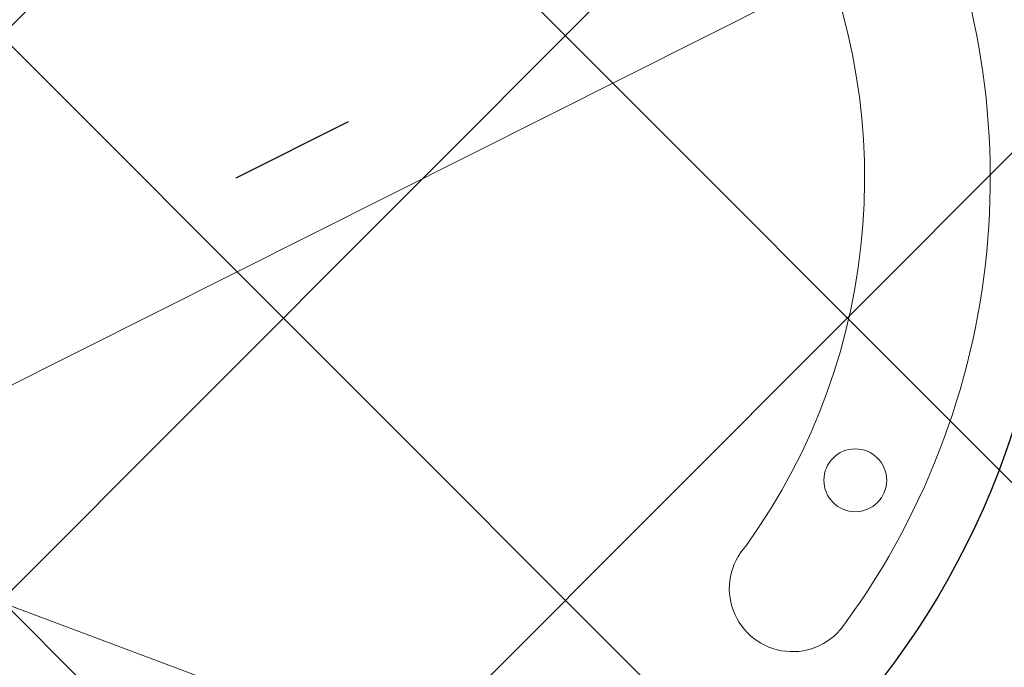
# Model space of a CAD drawing. Header units: metres. Extents: x 7472034 to 8439876, y 5890181 to 5961460.
# Tile 64 of 202: x 8439504.475 to 8439505.258, y 5890384.406 to 5890384.921. Entities that reach past the tile are written whole.
import ezdxf
from ezdxf import colors
from ezdxf.entities.mleader import LeaderData, LeaderLine
from ezdxf.math import Vec2, Vec3

# ---------------------------------------------------------------- set-up
doc = ezdxf.new("R2010")
doc.units = ezdxf.units.M
doc.header["$MEASUREMENT"] = 0
doc.linetypes.add('$0$L218_500', pattern=[1, 0.5, -0.5])
doc.linetypes.add('DASHDOTX2', pattern=[2, 1, -0.5, 0, -0.5])
doc.layers.get('0').update_dxf_attribs({"linetype": 'CONTINUOUS', "lineweight": 5})
doc.layers.get('Defpoints').update_dxf_attribs({"linetype": 'CONTINUOUS'})
for name, color, linetype, lineweight in [('### Krawężnik', 6, 'CONTINUOUS', 35), ('_a_widok', 7, 'CONTINUOUS', 5), ('_IS.KD.opis.2', 7, 'CONTINUOUS', 18), ('KOLOR-OBIEKT', 21, 'CONTINUOUS', 13), ('ZAG-obrys 018 wymiary', 7, 'CONTINUOUS', 18), ('ZAG-OBRYS013', 7, 'CONTINUOUS', 13)]:
    doc.layers.add(name, color=color, linetype=linetype, lineweight=lineweight)
for name, color, linetype in [('100_rzut_wym_wew', 7, 'CONTINUOUS'), ('2D - Ogólne', 7, 'CONTINUOUS'), ('_IS.BLOK.KD.doziemne', 7, 'CONTINUOUS')]:
    doc.layers.add(name, color=color, linetype=linetype)
doc.layers.add('_IS_NO', color=11, linetype='CONTINUOUS', lineweight=20, plot=False)
doc.styles.add('DIM', font='simplex.shx', dxfattribs={"width": 0.8})
doc.styles.add('RS', font='Romans.shx', dxfattribs={"width": 0.7})
doc.dimstyles.new('DIM-WEW_500', dxfattribs={"dimscale": 5, "dimtxt": 18, "dimasz": 10, "dimexe": 4, "dimexo": 8, "dimgap": 5, "dimtad": 1, "dimlfac": 0.01, "dimzin": 9, "dimdsep": 46, "dimtxsty": 'DIM', "dimblk": 'ARCHTICK', "dimcen": 5, "dimclrt": 112, "dimadec": 4, "dimazin": 2, "dimtfac": 4, "dimtmove": 0, "dimatfit": 3, "dimldrblk": 'ARCHTICK', "dimfxl": 0, "dimtolj": 1, "dimlwd": 13, "dimarcsym": 0})
pattern_1 = [(45, (967499.202946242, -71042.94610979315), (-0.2245064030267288, 0.2245064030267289), []), (135, (967499.202946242, -71042.94610979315), (-0.2245064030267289, -0.2245064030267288), [])]
pattern_2 = [(45, (967499.2092647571, -71042.97165620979), (-0.2245064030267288, 0.2245064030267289), []), (135, (967499.2092647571, -71042.97165620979), (-0.2245064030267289, -0.2245064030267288), [])]

# ---------------------------------------------------------------- blocks, each defined once
blk = doc.blocks.new('A$C7D7B3C0A')
at = {"layer": '2D - Ogólne', "linetype": 'DASHDOTX2', "ltscale": 0.6}
blk.add_line((11.70000000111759, -3.073364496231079e-08), (11.70000000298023, 9.999999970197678), dxfattribs=at)
at = {"layer": '2D - Ogólne', "flags": 128}
blk.add_lwpolyline([(12.35000000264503, 7.399999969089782), (12.35000000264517, 2.300115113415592, -1), (11.05000000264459, 2.300115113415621), (11.05000000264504, 7.399999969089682, -1)], format="xyb", close=True, dxfattribs=at)
at = {"layer": '2D - Ogólne', "linetype": 'Continuous', "lineweight": 0}
blk.add_circle((12.13552551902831, 7.732856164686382), 0.02499999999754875, dxfattribs=at)
blk.add_circle((12.13552551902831, 7.732856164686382), 0.02499999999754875, dxfattribs=at)
blk.add_circle((12.13552551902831, 7.732856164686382), 0.02499999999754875, dxfattribs=at)
blk.add_circle((12.13552551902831, 7.732856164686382), 0.02499999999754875, dxfattribs=at)
blk.add_circle((12.13552551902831, 7.732856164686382), 0.02499999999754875, dxfattribs=at)
blk.add_circle((12.13552551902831, 7.732856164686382), 0.02499999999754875, dxfattribs=at)
blk.add_circle((12.13552551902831, 7.732856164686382), 0.02499999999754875, dxfattribs=at)
blk.add_circle((12.13552551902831, 7.732856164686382), 0.02499999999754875, dxfattribs=at)
blk.add_circle((12.13552551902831, 7.732856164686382), 0.02499999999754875, dxfattribs=at)
blk.add_circle((12.13552551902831, 7.732856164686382), 0.02499999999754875, dxfattribs=at)
blk.add_circle((12.13552551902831, 7.732856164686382), 0.02499999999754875, dxfattribs=at)
at = {"layer": '2D - Ogólne', "lineweight": 25}
blk.add_arc((11.70005968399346, 7.399999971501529), 0.7999999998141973, 359.9985593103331, 180.0014353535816, dxfattribs=at)
blk.add_arc((11.70005968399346, 7.399999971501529), 0.7999999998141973, 359.9985593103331, 180.0014353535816, dxfattribs=at)
blk.add_arc((11.70005968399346, 7.399999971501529), 0.7999999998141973, 359.9985593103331, 180.0014353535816, dxfattribs=at)
blk.add_arc((11.70005968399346, 7.399999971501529), 0.7999999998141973, 359.9985593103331, 180.0014353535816, dxfattribs=at)
blk.add_arc((11.70005968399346, 7.399999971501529), 0.7999999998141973, 359.9985593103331, 180.0014353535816, dxfattribs=at)
blk.add_arc((11.70005968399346, 7.399999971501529), 0.7999999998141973, 359.9985593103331, 180.0014353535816, dxfattribs=at)
blk.add_arc((11.70005968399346, 7.399999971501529), 0.7999999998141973, 359.9985593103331, 180.0014353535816, dxfattribs=at)
blk.add_arc((11.70005968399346, 7.399999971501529), 0.7999999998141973, 359.9985593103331, 180.0014353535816, dxfattribs=at)
blk.add_arc((11.70005968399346, 7.399999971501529), 0.7999999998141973, 359.9985593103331, 180.0014353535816, dxfattribs=at)
blk.add_arc((11.70005968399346, 7.399999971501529), 0.7999999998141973, 359.9985593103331, 180.0014353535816, dxfattribs=at)
blk.add_arc((11.70005968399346, 7.399999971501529), 0.7999999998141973, 359.9985593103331, 180.0014353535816, dxfattribs=at)
at = {"layer": '2D - Ogólne', "linetype": 'Continuous', "lineweight": 0}
for centre, radius, start, end in [((11.70011939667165, 7.399979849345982), 0.59999999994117, 27.29700158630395, 153.301462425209), ((11.70011939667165, 7.399979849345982), 0.59999999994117, 27.29700158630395, 153.301462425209), ((11.70011939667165, 7.399979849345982), 0.59999999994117, 27.29700158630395, 153.301462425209), ((11.70011939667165, 7.399979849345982), 0.59999999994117, 27.29700158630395, 153.301462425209), ((11.70011939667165, 7.399979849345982), 0.59999999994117, 27.29700158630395, 153.301462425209), ((11.70011939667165, 7.399979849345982), 0.59999999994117, 27.29700158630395, 153.301462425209), ((11.70011939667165, 7.399979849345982), 0.59999999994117, 27.29700158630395, 153.301462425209), ((11.70011939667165, 7.399979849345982), 0.59999999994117, 27.29700158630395, 153.301462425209), ((11.70011939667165, 7.399979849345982), 0.59999999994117, 27.29700158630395, 153.301462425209), ((11.70011939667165, 7.399979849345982), 0.59999999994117, 27.29700158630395, 153.301462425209), ((11.70011939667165, 7.399979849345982), 0.59999999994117, 27.29700158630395, 153.301462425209), ((11.70011939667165, 7.399979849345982), 0.4999999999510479, 27.62384582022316, 153.6283119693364), ((11.70011939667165, 7.399979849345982), 0.4999999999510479, 27.62384582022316, 153.6283119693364), ((11.70011939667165, 7.399979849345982), 0.4999999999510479, 27.62384582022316, 153.6283119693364), ((11.70011939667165, 7.399979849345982), 0.4999999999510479, 27.62384582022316, 153.6283119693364), ((11.70011939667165, 7.399979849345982), 0.4999999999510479, 27.62384582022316, 153.6283119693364), ((11.70011939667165, 7.399979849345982), 0.4999999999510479, 27.62384582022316, 153.6283119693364), ((11.70011939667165, 7.399979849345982), 0.4999999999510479, 27.62384582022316, 153.6283119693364), ((11.70011939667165, 7.399979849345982), 0.4999999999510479, 27.62384582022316, 153.6283119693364), ((11.70011939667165, 7.399979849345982), 0.4999999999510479, 27.62384582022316, 153.6283119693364), ((11.70011939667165, 7.399979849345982), 0.4999999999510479, 27.62384582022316, 153.6283119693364), ((11.70011939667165, 7.399979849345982), 0.4999999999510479, 27.62384582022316, 153.6283119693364), ((12.19007654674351, 7.649601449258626), 0.05020884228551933, 200.7507694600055, 30.57595029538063), ((12.19007654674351, 7.649601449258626), 0.05020884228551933, 200.7507694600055, 30.57595029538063), ((12.19007654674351, 7.649601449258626), 0.05020884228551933, 200.7507694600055, 30.57595029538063), ((12.19007654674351, 7.649601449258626), 0.05020884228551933, 200.7507694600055, 30.57595029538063), ((12.19007654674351, 7.649601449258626), 0.05020884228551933, 200.7507694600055, 30.57595029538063), ((12.19007654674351, 7.649601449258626), 0.05020884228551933, 200.7507694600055, 30.57595029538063), ((12.19007654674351, 7.649601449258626), 0.05020884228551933, 200.7507694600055, 30.57595029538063), ((12.19007654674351, 7.649601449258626), 0.05020884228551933, 200.7507694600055, 30.57595029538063), ((12.19007654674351, 7.649601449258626), 0.05020884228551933, 200.7507694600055, 30.57595029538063), ((12.19007654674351, 7.649601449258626), 0.05020884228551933, 200.7507694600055, 30.57595029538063), ((12.19007654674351, 7.649601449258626), 0.05020884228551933, 200.7507694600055, 30.57595029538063)]:
    blk.add_arc(centre, radius, start, end, dxfattribs=at)
blk = doc.blocks.new('_Oblique')
at = {"color": 0, "linetype": 'ByBlock', "lineweight": -2}
blk.add_line((-0.5, -0.5), (0.5, 0.5), dxfattribs=at)
blk = doc.blocks.new('*D80')
at = {"layer": 'Defpoints', "color": 0, "linetype": 'Continuous', "lineweight": 60}
for p in [(8439499.288762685, 5890395.196211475), (8439510.439764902, 5890383.669162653), (8439506.139698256, 5890381.515762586)]:
    blk.add_point(p, dxfattribs=at)
at = {"layer": 'ZAG-obrys 018 wymiary', "color": 0, "linetype": 'Continuous', "lineweight": -2}
for p, q in [((8439500.004080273, 5890395.554430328), (8439503.946488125, 5890397.528720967)), ((8439506.855015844, 5890381.87398144), (8439510.797423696, 5890383.84827208))]:
    blk.add_line(p, q, dxfattribs=at)
at = {"layer": 'ZAG-obrys 018 wymiary', "color": 0, "linetype": 'Continuous', "lineweight": 13}
blk.add_line((8439503.588829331, 5890397.349611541), (8439510.439764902, 5890383.669162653), dxfattribs=at)
at = {"layer": 'ZAG-obrys 018 wymiary', "color": 0, "linetype": 'Continuous', "lineweight": 13, "xscale": 0.3, "yscale": 0.3, "zscale": 0.3}
for p, rotation in [((8439503.588829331, 5890397.349611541), 116.6009277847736), ((8439510.439764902, 5890383.669162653), 296.6009277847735)]:
    blk.add_blockref('_Oblique', p, dxfattribs=dict(at, rotation=rotation))
at = {"layer": 'ZAG-obrys 018 wymiary', "color": 112, "linetype": 'Continuous', "lineweight": 25, "insert": (8439508.246278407, 5890389.389239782), "char_height": 0.8, "attachment_point": 5, "rotation": 296.6009277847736, "style": 'RS'}
blk.add_mtext('\\A1;15.3', dxfattribs=at)
blk = doc.blocks.new('_ArchTick')
at = {"layer": '100_rzut_wym_wew', "color": 0, "linetype": 'Continuous', "const_width": 0.15}
blk.add_lwpolyline([(-0.5, -0.5), (0.5, 0.5)], dxfattribs=at)
blk = doc.blocks.new('*D59')
at = {"layer": 'Defpoints', "color": 0, "linetype": 'Continuous', "lineweight": 60}
for p in [(8439508.173960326, 5890385.686672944), (8439501.841134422, 5890384.283939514), (8439502.562436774, 5890382.854691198)]:
    blk.add_point(p, dxfattribs=at)
at = {"layer": 'ZAG-obrys 018 wymiary', "color": 0, "linetype": 'Continuous', "lineweight": -2}
for p, q in [((8439502.988895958, 5890384.863183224), (8439507.809758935, 5890387.296140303)), ((8439503.710198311, 5890383.433934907), (8439508.531061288, 5890385.866891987))]:
    blk.add_line(p, q, dxfattribs=at)
at = {"layer": 'ZAG-obrys 018 wymiary', "color": 0, "linetype": 'Continuous', "lineweight": 13}
blk.add_line((8439507.452657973, 5890387.11592126), (8439508.173960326, 5890385.686672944), dxfattribs=at)
at = {"layer": 'ZAG-obrys 018 wymiary', "color": 0, "linetype": 'Continuous', "lineweight": 13, "xscale": 0.3, "yscale": 0.3, "zscale": 0.3}
for p, rotation in [((8439507.452657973, 5890387.11592126), 116.7788232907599), ((8439508.173960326, 5890385.686672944), 296.7788232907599)]:
    blk.add_blockref('_Oblique', p, dxfattribs=dict(at, rotation=rotation))
at = {"layer": 'ZAG-obrys 018 wymiary', "color": 112, "linetype": 'Continuous', "lineweight": 25, "insert": (8439508.348960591, 5890386.671625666), "char_height": 0.8, "attachment_point": 5, "rotation": 296.7788232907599, "style": 'RS'}
blk.add_mtext('\\A1;1.6', dxfattribs=at)
blk = doc.blocks.new('*D99')
at = {"layer": 'Defpoints', "color": 0, "linetype": 'Continuous', "lineweight": 60}
for p in [(8439504.999161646, 5890384.086148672), (8439509.435183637, 5890383.200584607), (8439506.264456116, 5890381.592035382)]:
    blk.add_point(p, dxfattribs=at)
at = {"layer": 'ZAG-obrys 018 wymiary', "color": 0, "linetype": 'Continuous', "lineweight": -2}
for p, q in [((8439505.712604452, 5890384.448087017), (8439508.52661057, 5890385.875667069)), ((8439506.977898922, 5890381.953973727), (8439509.791905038, 5890383.381553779))]:
    blk.add_line(p, q, dxfattribs=at)
at = {"layer": 'ZAG-obrys 018 wymiary', "color": 0, "linetype": 'Continuous', "lineweight": 13}
blk.add_line((8439508.169889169, 5890385.694697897), (8439509.435183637, 5890383.200584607), dxfattribs=at)
at = {"layer": 'ZAG-obrys 018 wymiary', "color": 0, "linetype": 'Continuous', "lineweight": 13, "xscale": 0.3, "yscale": 0.3, "zscale": 0.3}
for p, rotation in [((8439508.169889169, 5890385.694697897), 116.8992432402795), ((8439509.435183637, 5890383.200584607), 296.8992432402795)]:
    blk.add_blockref('_Oblique', p, dxfattribs=dict(at, rotation=rotation))
at = {"layer": 'ZAG-obrys 018 wymiary', "color": 112, "linetype": 'Continuous', "lineweight": 25, "insert": (8439509.337618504, 5890384.71909501), "char_height": 0.8, "attachment_point": 5, "rotation": 296.8992432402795, "style": 'RS'}
blk.add_mtext('\\A1;2.8', dxfattribs=at)
blk = doc.blocks.new('*D129')
at = {"layer": 'Defpoints', "color": 0, "linetype": 'Continuous', "lineweight": 60}
for p in [(8439504.056658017, 5890384.681464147, -3.95506969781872e-07), (8439511.551133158, 5890381.882859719), (8439511.527139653, 5890381.818606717)]:
    blk.add_point(p, dxfattribs=at)
at = {"layer": 'ZAG-obrys 018 wymiary', "color": 0, "linetype": 'Continuous', "lineweight": -2}
for p, q in [((8439504.03266451, 5890384.617211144), (8439503.892733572, 5890384.242485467)), ((8439511.527139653, 5890381.818606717), (8439511.387208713, 5890381.44388104))]:
    blk.add_line(p, q, dxfattribs=at)
at = {"layer": 'ZAG-obrys 018 wymiary', "color": 0, "linetype": 'Continuous', "lineweight": 13}
blk.add_line((8439504.03266451, 5890384.617211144), (8439511.527139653, 5890381.818606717), dxfattribs=at)
at = {"layer": 'ZAG-obrys 018 wymiary', "color": 0, "linetype": 'Continuous', "lineweight": 13, "xscale": 0.3, "yscale": 0.3, "zscale": 0.3}
for p, rotation in [((8439504.03266451, 5890384.617211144), 159.523244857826), ((8439511.527139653, 5890381.818606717), 339.523244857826)]:
    blk.add_blockref('_Oblique', p, dxfattribs=dict(at, rotation=rotation))
at = {"layer": 'ZAG-obrys 018 wymiary', "color": 112, "linetype": 'Continuous', "lineweight": 25, "insert": (8439506.582002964, 5890384.30569974), "char_height": 0.8, "attachment_point": 5, "rotation": 339.523244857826, "style": 'RS'}
blk.add_mtext('\\A1;8', dxfattribs=at)
blk = doc.blocks.new('*D147')
at = {"layer": 'Defpoints', "color": 0, "linetype": 'Continuous', "lineweight": 60}
for p in [(8439518.474641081, 5890392.018161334, 2.493151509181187e-06), (8439518.617921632, 5890391.73269587), (8439504.104791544, 5890384.805660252)]:
    blk.add_point(p, dxfattribs=at)
at = {"layer": 'ZAG-obrys 018 wymiary', "color": 0, "linetype": 'Continuous', "lineweight": 13}
blk.add_line((8439504.248072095, 5890384.520194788), (8439518.617921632, 5890391.73269587), dxfattribs=at)
at = {"layer": 'ZAG-obrys 018 wymiary', "color": 0, "linetype": 'Continuous', "lineweight": -2}
for p, q in [((8439518.617921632, 5890391.73269587), (8439518.797355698, 5890391.375199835)), ((8439504.248072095, 5890384.520194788), (8439504.427506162, 5890384.162698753))]:
    blk.add_line(p, q, dxfattribs=at)
at = {"layer": 'ZAG-obrys 018 wymiary', "color": 0, "linetype": 'Continuous', "lineweight": 13, "xscale": 0.3, "yscale": 0.3, "zscale": 0.3}
for p, rotation in [((8439518.617921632, 5890391.73269587), 26.65294594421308), ((8439504.248072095, 5890384.520194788), 206.6529459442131)]:
    blk.add_blockref('_Oblique', p, dxfattribs=dict(at, rotation=rotation))
at = {"layer": 'ZAG-obrys 018 wymiary', "color": 112, "linetype": 'Continuous', "lineweight": 25, "insert": (8439511.163845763, 5890388.662689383), "char_height": 0.8, "attachment_point": 5, "rotation": 26.652945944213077, "style": 'RS'}
blk.add_mtext('\\A1;16.1', dxfattribs=at)
blk = doc.blocks.new('A$C1D2679FE')
at = {"layer": 'KOLOR-OBIEKT', "lineweight": 9, "ltscale": 200}
h = blk.add_hatch(dxfattribs=at)
h.set_pattern_fill('ANSI37', color=253, scale=0.1, angle=16)
h.set_pattern_definition([(61, (-7471780.020262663, -5961378.212846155), (-0.2776917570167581, 0.153927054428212), []), (151, (-7471780.020262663, -5961378.212846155), (-0.153927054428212, -0.2776917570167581), [])])
edge = h.paths.add_edge_path()
edge.add_line((196.975401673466, 33.54016214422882), (192.3495923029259, 34.13512154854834))
edge.add_line((192.3495923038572, 34.13512154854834), (187.7176397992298, 34.7308710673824))
edge.add_line((187.7176398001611, 34.7308710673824), (178.5077782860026, 36.15998750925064))
edge.add_line((178.5077782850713, 36.15998750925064), (176.6601969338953, 36.5026140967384))
edge.add_arc((181.3685569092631, 38.18527459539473), 5.000000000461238, 199.6657310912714, 261.1796204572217)
edge.add_line((180.6018702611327, 33.24440507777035), (187.358021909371, 32.19603671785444))
edge.add_line((187.3580219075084, 32.19603671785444), (192.0230219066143, 31.59603671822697))
edge.add_line((192.0230219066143, 31.59603671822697), (196.6880219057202, 30.9960367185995))
edge.add_line((196.6880219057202, 30.9960367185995), (201.9780219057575, 30.48103671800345))
edge.add_line((201.9780219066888, 30.48103671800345), (207.2680219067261, 29.96603671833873))
edge.add_line((207.2680219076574, 29.96603671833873), (216.468021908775, 29.35603671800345))
edge.add_line((216.4680219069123, 29.35603671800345), (221.8830219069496, 29.11103671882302))
edge.add_line((221.8830219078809, 29.11103671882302), (227.2980219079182, 28.86603671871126))
edge.add_line((227.2980219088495, 28.86603671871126), (233.718021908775, 28.60103671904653))
edge.add_line((233.7180219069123, 28.60103671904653), (240.1380219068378, 28.33603671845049))
edge.add_line((240.1380219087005, 28.33603671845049), (245.3280219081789, 28.076036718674))
edge.add_line((245.3280219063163, 28.076036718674), (246.1380219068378, 28.00603671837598))
edge.add_line((246.1380219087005, 28.00603671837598), (248.4280219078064, 27.98603671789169))
edge.add_line((248.4280219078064, 27.98603671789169), (251.4080219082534, 28.33603671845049))
edge.add_line((251.4080219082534, 28.33603671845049), (255.3380219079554, 29.13603671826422))
edge.add_line((255.3380219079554, 29.13603671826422), (258.1480219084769, 30.35603671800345))
edge.add_line((258.1480219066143, 30.35603671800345), (260.6280219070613, 32.076036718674))
edge.add_line((260.6280219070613, 32.076036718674), (262.7080219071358, 34.29603671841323))
edge.add_line((262.7080219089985, 34.29603671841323), (264.3880219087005, 36.826036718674))
edge.add_line((264.3880219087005, 36.826036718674), (265.608021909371, 39.59603671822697))
edge.add_line((265.6080219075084, 39.59603671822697), (266.4080219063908, 42.53603671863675))
edge.add_line((266.4080219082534, 42.53603671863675), (266.6380219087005, 45.60603671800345))
edge.add_line((266.6380219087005, 45.60603671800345), (266.3380219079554, 48.59603671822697))
edge.add_line((266.3380219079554, 48.59603671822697), (265.628021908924, 51.53603671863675))
edge.add_line((265.6280219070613, 51.53603671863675), (264.5280219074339, 54.28603671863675))
edge.add_line((264.5280219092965, 54.28603671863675), (263.3880219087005, 57.11603671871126))
edge.add_line((263.3880219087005, 57.11603671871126), (262.5430219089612, 59.47103671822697))
edge.add_line((262.5430219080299, 59.47103671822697), (261.6980219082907, 61.826036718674))
edge.add_line((261.6980219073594, 61.826036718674), (260.5980219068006, 65.15103671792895))
edge.add_line((260.5980219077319, 65.15103671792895), (259.4980219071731, 68.47603671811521))
edge.add_line((259.4980219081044, 68.47603671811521), (257.3916487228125, 67.77919145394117))
edge.add_line((257.3916487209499, 67.77919145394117), (258.1675714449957, 64.34697791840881))
edge.add_line((258.167571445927, 64.34697791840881), (259.2776264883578, 60.99158426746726))
edge.add_line((259.2776264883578, 60.99158426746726), (260.1334384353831, 58.60645156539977))
edge.add_line((260.1334384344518, 58.60645156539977), (260.9950570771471, 56.20513570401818))
edge.add_line((260.9950570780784, 56.20513570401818), (262.1522789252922, 53.33238322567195))
edge.add_line((262.1522789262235, 53.33238322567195), (263.1827648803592, 50.75616833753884))
edge.add_line((263.1827648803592, 50.75616833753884), (263.8083402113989, 48.16575780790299))
edge.add_line((263.8083402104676, 48.16575780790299), (264.0684198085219, 45.57363114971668))
edge.add_line((264.0684198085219, 45.57363114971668), (263.8734869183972, 42.97170083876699))
edge.add_line((263.8734869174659, 42.97170083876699), (263.1880731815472, 40.45280535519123))
edge.add_line((263.1880731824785, 40.45280535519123), (262.1337886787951, 38.05906103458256))
edge.add_line((262.1337886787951, 38.05906103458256), (260.6936748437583, 35.89031817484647))
edge.add_line((260.6936748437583, 35.89031817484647), (258.9457271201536, 34.02472012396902))
edge.add_line((258.9457271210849, 34.02472012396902), (256.8967191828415, 32.60363397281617))
edge.add_line((256.8967191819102, 32.60363397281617), (254.5645412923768, 31.59108698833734))
edge.add_line((254.5645412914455, 31.59108698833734), (251.0026761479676, 30.86602538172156))
edge.add_line((251.0026761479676, 30.86602538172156), (248.2893446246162, 30.54734550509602))
edge.add_line((248.2893446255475, 30.54734550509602), (246.2595893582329, 30.56507262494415))
edge.add_line((246.2595893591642, 30.56507262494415), (245.5023283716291, 30.63051493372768))
edge.add_line((245.5023283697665, 30.63051493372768), (240.2548571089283, 30.89339403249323))
edge.add_line((240.2548571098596, 30.89339403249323), (233.8236017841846, 31.1588586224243))
edge.add_line((233.8236017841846, 31.1588586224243), (227.4086662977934, 31.42364957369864))
edge.add_line((227.4086662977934, 31.42364957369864), (221.9987299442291, 31.66842047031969))
edge.add_line((221.9987299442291, 31.66842047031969), (217.4544723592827, 31.90290945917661))
edge.add_line((217.4544723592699, 31.90290945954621), (217.0910134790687, 31.92589690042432))
edge.add_line((217.0910134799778, 31.92589689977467), (214.8768218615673, 32.06593639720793))
edge.add_line((214.876821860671, 32.06593639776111), (207.0033997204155, 32.56390146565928))
edge.add_line((207.0033997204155, 32.56390146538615), (202.2260741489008, 33.02899081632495))
edge.add_line((202.2260741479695, 33.02899081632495), (196.975401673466, 33.54016214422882))
blk = doc.blocks.new('A$C2C426404')
at = {"layer": '_IS_NO', "ltscale": 0.1}
for points, knots in [([(81.48853297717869, 15.975331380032), (78.87586907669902, 16.84686399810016), (76.26450027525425, 17.78992713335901), (72.03847445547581, 21.67736706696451), (65.0990158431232, 30.09408769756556), (58.79946133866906, 33.34467344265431), (58.26247850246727, 34.11525447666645)], [0, 0, 0, 0, 1.278992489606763, 7.78914044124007, 15.74750070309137, 27.64022902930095, 27.64022902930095, 27.64022902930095, 27.64022902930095]), ([(55.69703794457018, 26.44192530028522, 8.07171421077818e-08), (60.47702913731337, 24.37489471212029, 4.118097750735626e-07), (65.41527824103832, 21.38608461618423, 8.932878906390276e-07), (68.42167646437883, 18.98607052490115, -1.681326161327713e-07), (71.60992970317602, 12.73766223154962), (75.29265419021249, 11.98629271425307, 1.662301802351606e-08), (79.75433884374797, 11.20084950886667)], [13.0881689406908, 13.0881689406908, 13.0881689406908, 13.0881689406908, 21.71831455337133, 28.5577747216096, 34.1003045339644, 40.71973107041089, 40.71973107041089, 40.71973107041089, 40.71973107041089]), ([(27.67626924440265, 23.09287754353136, 1.829566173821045e-06), (31.68315875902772, 23.09132452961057, 2.263426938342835e-06), (38.09081487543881, 23.52010669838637, 2.956097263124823e-06), (46.0190905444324, 20.44823641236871), (52.02710655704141, 18.01596992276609, 1.18983141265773e-07), (57.48081744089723, 14.61059598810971, 3.880691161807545e-08), (63.15046560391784, 12.16836789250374), (64.01579423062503, 9.527138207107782), (68.70553139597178, 8.717305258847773), (72.93792583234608, 7.781059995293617)], [0, 0, 0, 0, 11.95042031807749, 19.07916594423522, 25.47980302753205, 30.85202744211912, 32.94528240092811, 39.66304915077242, 46.67346183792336, 46.67346183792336, 46.67346183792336, 46.67346183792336])]:
    blk.add_open_spline(points, degree=3, knots=knots, dxfattribs=at)
at = {"layer": '_IS_NO'}
for points, knots in [([(50.6228041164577, 30.56321178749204, 1.829566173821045e-06), (53.11749188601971, 30.21319374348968), (56.38514522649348, 30.67444155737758), (60.99540497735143, 30.04553546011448), (68.19327101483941, 22.54355850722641, -2.469325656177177e-08), (70.8769634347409, 19.46133922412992, 5.150448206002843e-09), (74.71212187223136, 14.31917844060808, -1.219795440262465e-09), (78.88802252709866, 13.86142715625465), (82.75564656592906, 12.70757211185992)], [0, 0, 0, 0, 7.578698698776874, 9.67195365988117, 16.27655537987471, 24.33370670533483, 30.35915105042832, 36.79354326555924, 36.79354326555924, 36.79354326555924, 36.79354326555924]), ([(22.24795573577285, 20.37028996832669, 1.829566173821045e-06), (26.42848519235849, 20.36833205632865, 2.595275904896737e-06), (34.77398029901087, 19.71811303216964, 3.653563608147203e-06), (38.92662956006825, 20.04217899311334, -5.197057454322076e-07), (43.77274004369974, 17.83557516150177, 1.833094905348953e-07), (51.08127841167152, 15.06439746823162, -1.538063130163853e-07), (58.09044384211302, 9.696452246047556, 2.324577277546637e-08), (65.34780037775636, 7.091900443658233, 5.796258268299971e-09), (69.6463277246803, 6.131249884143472)], [0, 0, 0, 0, 12.09868180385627, 16.72159260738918, 20.95800891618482, 26.67839108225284, 41.1845399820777, 48.39980958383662, 48.39980958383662, 48.39980958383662, 48.39980958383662])]:
    blk.add_open_spline(points, degree=3, knots=knots, dxfattribs=at)
blk = doc.blocks.new('JPII.KD_aktualizacja rzędnych_20.12.2024')
at = {"layer": '_IS.KD.opis.2', "color": 0}
ml = blk.add_multileader_mtext('Standard', dxfattribs=at)
ml.set_content('\\A1;{\\C134;W9\\H0.7x;\\C256;\\S134,20/133,40;}', style='RS')
ml.set_leader_properties()
ml.build(insert=Vec2(0, 0))
ml.multileader.update_dxf_attribs({"text_left_attachment_type": 2, "text_right_attachment_type": 2, "dogleg_length": 0.2, "arrow_head_size": 0.25})
ctx = ml.context
ctx.base_point, ctx.char_height, ctx.arrow_head_size, ctx.landing_gap_size, ctx.plane_origin = Vec3(8438644.432741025, 5890682.333537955), 0.75, 0.25, 0.3, Vec3(8438599.552965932, 5890660.857579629)
ctx.left_attachment, ctx.right_attachment, ctx.text_align_type = 2, 2, 1
notes = []
notes.append((ctx, [(1, (1, 1, 0), (8438648.050241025, 5890682.333537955), (-1, 0), 0.2, [(3, [(8438648.60029708, 5890678.701948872)], 0, [])])]))
ctx.mtext.insert, ctx.mtext.width, ctx.mtext.defined_height, ctx.mtext.alignment, ctx.mtext.flow_direction = Vec3(8438646.141491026, 5890683.046037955), 5.636513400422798, 1.586986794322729, 2, 5
for ctx, leaders in notes:
    for number, flags, end, landing, length, lines in leaders:
        leader = LeaderData()
        leader.index, (leader.has_last_leader_line, leader.has_dogleg_vector, leader.attachment_direction) = number, flags
        leader.last_leader_point, leader.dogleg_vector, leader.dogleg_length = Vec3(end), Vec3(landing), length
        for number, points, colour, breaks in lines:
            line = LeaderLine()
            line.index, line.vertices, line.color, line.breaks = number, Vec3.list(points), colors.encode_raw_color(colour), breaks
            leader.lines.append(line)
        ctx.leaders.append(leader)

msp = doc.modelspace()

# ---------------------------------------------------------------- hatches: boundary and pattern name
at = {"layer": 'KOLOR-OBIEKT', "lineweight": 9}
h = msp.add_hatch(dxfattribs=at)
h.set_pattern_fill('ANSI37', color=73, scale=0.1)
h.set_pattern_definition(pattern_2)
edge = h.paths.add_edge_path()
edge.add_arc((8439443.60123986, 5890379.17988472), 6.652831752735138, 296.7043321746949, 335.0331150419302)
edge.add_arc((8439476.194075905, 5890367.917634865), 27.87464989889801, 155.1393615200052, 162.3446315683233, ccw=False)
edge.add_arc((8439457.399943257, 5890376.211109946), 7.345078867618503, 127.98309878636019, 152.2023641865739, ccw=False)
edge.add_arc((8439457.741930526, 5890376.488713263), 7.349948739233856, 107.1989600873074, 131.4182254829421, ccw=False)
edge.add_line((8439455.568618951, 5890383.509999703), (8439473.898437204, 5890392.710084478))
edge.add_arc((8439481.742870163, 5890376.384611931), 18.11232128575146, 99.26977735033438, 115.6644084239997, ccw=False)
edge.add_line((8439478.825278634, 5890394.260401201), (8439481.377171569, 5890394.321440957))
edge.add_arc((8439482.909595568, 5890377.390082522), 17.00056533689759, 88.22393661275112, 95.17163768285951, ccw=False)
edge.add_arc((8439482.561499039, 5890405.235869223), 10.88860248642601, 274.6092070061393, 298.9976789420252)
edge.add_arc((8443006.923870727, 5883371.657126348), 7856.29059094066, 116.59181359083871, 116.61107962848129, ccw=False)
edge.add_arc((8439465.895823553, 5890431.340313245), 42.15757971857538, 305.2087751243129, 306.7865132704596)
edge.add_arc((8439488.80074795, 5890400.283338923), 3.577668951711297, 310.8590814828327, 340.7280968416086)
edge.add_line((8439492.177934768, 5890399.102523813), (8439493.275267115, 5890403.980640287))
edge.add_line((8439493.275267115, 5890403.980640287), (8439502.266345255, 5890408.28072203))
edge.add_line((8439502.266345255, 5890408.28072203), (8439504.844191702, 5890407.694009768))
edge.add_line((8439504.844191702, 5890407.694009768), (8439506.125281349, 5890405.329609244))
edge.add_arc((8439507.019670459, 5890405.776898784), 0.9999999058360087, 206.5699188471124, 283.6833393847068)
edge.add_line((8439507.256226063, 5890404.805280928), (8439511.624560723, 5890406.970734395))
edge.add_line((8439511.624560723, 5890406.970734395), (8439511.39896348, 5890407.420225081))
edge.add_line((8439511.39896348, 5890407.420225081), (8439510.561982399, 5890407.017405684))
edge.add_line((8439510.561982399, 5890407.017405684), (8439509.330427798, 5890409.481424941))
edge.add_line((8439509.330427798, 5890409.481424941), (8439512.635426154, 5890411.138401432))
edge.add_line((8439512.635426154, 5890411.138401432), (8439512.638568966, 5890411.136467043))
edge.add_line((8439512.638568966, 5890411.136467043), (8439515.998443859, 5890412.829496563))
edge.add_line((8439515.998443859, 5890412.829496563), (8439517.239018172, 5890410.325621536))
edge.add_line((8439517.239018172, 5890410.325621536), (8439513.919446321, 5890408.633274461))
edge.add_line((8439513.919446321, 5890408.633274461), (8439514.091312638, 5890408.235941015))
edge.add_line((8439514.091312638, 5890408.235941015), (8439518.839102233, 5890410.604261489))
edge.add_line((8439518.839102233, 5890410.604261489), (8439518.585943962, 5890412.843737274))
edge.add_line((8439518.585943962, 5890412.843737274), (8439518.274555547, 5890413.628049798))
edge.add_line((8439518.274555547, 5890413.628049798), (8439517.839658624, 5890414.494365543))
edge.add_line((8439517.839658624, 5890414.494365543), (8439524.310164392, 5890417.742607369))
edge.add_line((8439524.310164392, 5890417.742607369), (8439525.122207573, 5890416.124990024))
edge.add_line((8439525.122207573, 5890416.124990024), (8439526.840645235, 5890414.670893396))
edge.add_line((8439526.840645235, 5890414.670893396), (8439527.244697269, 5890414.489695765))
edge.add_arc((8439552.769967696, 5890317.570311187), 100.2242811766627, 102.79246926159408, 104.75471345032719, ccw=False)
edge.add_arc((8439529.321881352, 5890420.105147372), 4.960037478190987, 284.6730648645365, 320.3902958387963)
edge.add_arc((8435016.013859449, 5889290.11735932), 4655.555010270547, 14.00691021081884, 14.04831962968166)
edge.add_line((8439532.327549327, 5890420.207226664), (8439525.877549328, 5890423.127226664))
edge.add_line((8439525.877549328, 5890423.127226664), (8439431.028022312, 5890376.803268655))
edge.add_line((8439431.028022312, 5890376.803268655), (8439435.479127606, 5890375.417226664))
edge.add_line((8439435.479127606, 5890375.417226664), (8439446.590932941, 5890373.236661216))
edge = h.paths.add_edge_path()
edge.add_arc((8439530.228804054, 5890405.916425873), 3.001836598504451, 99.44813666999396, 208.2631515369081)
edge.add_line((8439527.5848402, 5890404.494990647), (8439533.209264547, 5890393.206690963))
edge.add_line((8439533.209264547, 5890393.206690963), (8439519.17443581, 5890386.185049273))
edge.add_line((8439519.17443581, 5890386.185049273), (8439523.57812012, 5890377.411604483))
edge.add_line((8439523.57812012, 5890377.411604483), (8439517.455507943, 5890374.324033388))
edge.add_line((8439517.455507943, 5890374.324033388), (8439517.445860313, 5890374.319191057))
edge.add_line((8439517.445860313, 5890374.319191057), (8439517.33905848, 5890374.265585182))
edge.add_line((8439517.33905848, 5890374.265585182), (8439516.815779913, 5890375.308140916))
edge.add_line((8439516.815779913, 5890375.308140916), (8439511.370501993, 5890372.574998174))
edge.add_line((8439511.370501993, 5890372.574998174), (8439511.888417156, 5890371.529804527))
edge.add_line((8439511.888417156, 5890371.529804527), (8439506.425671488, 5890368.787948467))
edge.add_line((8439506.425671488, 5890368.787948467), (8439505.890341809, 5890369.841556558))
edge.add_line((8439505.890341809, 5890369.841556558), (8439505.8884594, 5890369.869391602))
edge.add_line((8439505.8884594, 5890369.869391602), (8439500.283276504, 5890366.97762632))
edge.add_line((8439500.283276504, 5890366.97762632), (8439519.478066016, 5890366.160130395))
edge.add_line((8439519.478066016, 5890366.160130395), (8439542.767549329, 5890378.417226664))
edge.add_line((8439542.767549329, 5890378.417226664), (8439538.675788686, 5890394.802262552))
edge.add_line((8439538.675788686, 5890394.802262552), (8439537.066416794, 5890401.238139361))
edge.add_line((8439537.066416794, 5890401.238139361), (8439535.557306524, 5890407.69906358))
edge.add_arc((8439531.145391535, 5890400.872499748), 8.128158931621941, 57.12596579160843, 99.98506404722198)
edge = h.paths.add_edge_path()
edge.add_line((8439470.194509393, 5890384.137651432), (8439461.355169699, 5890379.697090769))
edge.add_line((8439461.355169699, 5890379.697090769), (8439460.080861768, 5890379.068371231))
edge.add_line((8439460.080861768, 5890379.068371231), (8439457.869254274, 5890377.642639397))
edge.add_arc((8439460.609507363, 5890373.444653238), 5.013190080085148, 123.1346622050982, 204.022759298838)
edge.add_line((8439456.030540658, 5890371.403786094), (8439459.447549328, 5890370.707226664))
edge.add_line((8439459.447549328, 5890370.707226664), (8439480.497107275, 5890367.736747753))
edge.add_line((8439480.497107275, 5890367.736747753), (8439497.963342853, 5890367.082590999))
edge.add_line((8439497.963342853, 5890367.082590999), (8439496.62020549, 5890369.722641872))
edge.add_line((8439496.62020549, 5890369.722641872), (8439494.91788047, 5890373.087302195))
edge.add_arc((8439489.468037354, 5890366.363615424), 8.654984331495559, 50.97371617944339, 58.22889977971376)
edge.add_line((8439494.025120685, 5890373.721722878), (8439490.036071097, 5890376.575637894))
edge.add_line((8439490.036071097, 5890376.575637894), (8439489.954459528, 5890375.592465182))
edge.add_line((8439489.954459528, 5890375.592465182), (8439490.917133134, 5890375.538648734))
edge.add_line((8439490.917133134, 5890375.538648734), (8439490.678913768, 5890371.956837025))
edge.add_line((8439490.678913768, 5890371.956837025), (8439482.55041443, 5890372.440399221))
edge.add_line((8439482.55041443, 5890372.440399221), (8439482.851718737, 5890376.020734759))
edge.add_line((8439482.851718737, 5890376.020734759), (8439487.354100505, 5890375.749064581))
edge.add_line((8439487.354100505, 5890375.749064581), (8439487.521080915, 5890378.34061919))
edge.add_line((8439487.521080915, 5890378.34061919), (8439481.803471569, 5890382.401025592))
edge.add_arc((8439487.942466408, 5890392.088814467), 11.46911116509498, 231.6002274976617, 237.6382272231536, ccw=False)
edge.add_line((8439480.818489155, 5890383.100518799), (8439480.351152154, 5890383.41057529))
edge.add_line((8439480.351152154, 5890383.41057529), (8439479.210044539, 5890382.939428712))
edge.add_line((8439479.210044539, 5890382.939428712), (8439480.412913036, 5890383.399613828))
edge.add_arc((8439474.682487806, 5890375.167564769), 10.03017472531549, 55.15777404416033, 116.5800473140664)
h.paths.add_polyline_path([(8439461.898919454, 5890370.792156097), (8439462.257176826, 5890373.552492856)], flags=16)
h = msp.add_hatch(dxfattribs=at)
h.set_pattern_fill('ANSI37', color=253, scale=0.1)
h.set_pattern_definition(pattern_2)
edge = h.paths.add_edge_path()
edge.add_arc((8439529.163071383, 5890420.279666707), 5.193757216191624, 276.50229096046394, 320.0240354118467, ccw=False)
edge.add_line((8439529.751227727, 5890415.119319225), (8439525.812744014, 5890414.153171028))
edge.add_line((8439525.812744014, 5890414.153171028), (8439519.208160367, 5890410.804184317))
edge.add_line((8439519.208160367, 5890410.804184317), (8439517.988028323, 5890410.126512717))
edge.add_line((8439517.988028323, 5890410.126512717), (8439514.091312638, 5890408.235941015))
edge.add_line((8439514.091312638, 5890408.235941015), (8439511.613697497, 5890406.992378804))
edge.add_line((8439511.613697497, 5890406.992378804), (8439509.258949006, 5890405.810485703))
edge.add_line((8439509.258949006, 5890405.810485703), (8439507.371756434, 5890404.83508177))
edge.add_arc((8439506.940777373, 5890405.737469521), 1.000023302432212, 206.5712342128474, 295.5290722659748, ccw=False)
edge.add_line((8439506.046377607, 5890405.290148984), (8439504.844186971, 5890407.693988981))
edge.add_line((8439504.844186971, 5890407.693988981), (8439502.261629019, 5890408.281795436))
edge.add_line((8439502.261629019, 5890408.281795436), (8439499.350132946, 5890407.011538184))
edge.add_line((8439499.350132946, 5890407.011538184), (8439493.30510976, 5890403.995621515))
edge.add_line((8439493.30510976, 5890403.995621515), (8439492.177918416, 5890399.102451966))
edge.add_arc((8439488.801253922, 5890400.282879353), 3.577047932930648, 293.05521913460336, 340.73119789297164, ccw=False)
edge.add_line((8439490.202090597, 5890396.991537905), (8439487.801423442, 5890395.78932472))
edge.add_arc((8439482.51122255, 5890404.317896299), 10.03607286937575, 278.1216072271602, 301.8109775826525, ccw=False)
edge.add_line((8439483.9290645, 5890394.382480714), (8439478.825278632, 5890394.260401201))
edge.add_arc((8439481.742870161, 5890376.384611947), 18.11232126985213, 99.26977735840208, 115.6644084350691)
edge.add_line((8439473.898437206, 5890392.710084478), (8439455.537130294, 5890383.494194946))
edge.add_arc((8439458.368862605, 5890375.380272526), 8.593860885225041, 109.2388197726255, 150.5606865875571)
edge.add_line((8439450.884668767, 5890379.604167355), (8439456.921008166, 5890377.849276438))
edge.add_line((8439456.921008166, 5890377.849276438), (8439458.055979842, 5890377.519316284))
edge.add_arc((8439462.056345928, 5890374.376166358), 5.087466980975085, 112.4172144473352, 141.842727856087, ccw=False)
edge.add_line((8439460.116249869, 5890379.079181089), (8439470.201913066, 5890384.141371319))
edge.add_arc((8439474.670732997, 5890375.058466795), 10.12272227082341, 52.60385305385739, 116.19734301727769, ccw=False)
edge.add_line((8439480.818489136, 5890383.100518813), (8439494.035062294, 5890373.735722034))
edge.add_arc((8439499.404929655, 5890380.165137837), 8.376924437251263, 230.1312663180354, 239.1071883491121)
edge.add_arc((8439492.046879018, 5890368.073539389), 5.778072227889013, 28.405105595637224, 58.05675779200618, ccw=False)
edge.add_line((8439497.129307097, 5890370.822183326), (8439498.920012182, 5890367.249241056))
edge.add_line((8439498.920012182, 5890367.249241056), (8439502.137476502, 5890368.864147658))
edge.add_line((8439502.137476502, 5890368.864147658), (8439500.881438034, 5890371.366619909))
edge.add_arc((8439501.41146424, 5890371.651481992), 0.6017260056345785, 32.69127385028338, 208.2557647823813, ccw=False)
edge.add_line((8439501.917872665, 5890371.97648152), (8439503.213570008, 5890369.395299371))
edge.add_line((8439503.213570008, 5890369.395299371), (8439521.788261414, 5890378.745992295))
edge.add_line((8439521.788261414, 5890378.745992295), (8439512.863585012, 5890396.520876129))
edge.add_arc((8439515.497668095, 5890397.863594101), 2.956566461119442, 115.92003145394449, 207.0101116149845, ccw=False)
edge.add_line((8439514.20530482, 5890400.522744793), (8439524.043376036, 5890405.489377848))
edge.add_line((8439524.043376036, 5890405.489377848), (8439526.586557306, 5890407.103247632))
edge.add_line((8439526.586557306, 5890407.103247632), (8439529.129738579, 5890408.717117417))
edge.add_arc((8439531.212438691, 5890401.016589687), 7.97720296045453, 58.08019787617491, 105.13424418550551, ccw=False)
edge.add_line((8439535.43023892, 5890407.787551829), (8439533.14312037, 5890416.942853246))
edge = h.paths.add_edge_path(flags=16)
edge.add_line((8439502.061371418, 5890393.458260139), (8439496.04637926, 5890390.43770596))
edge.add_arc((8439496.464019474, 5890389.751908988), 0.8029575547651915, 121.3407965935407, 301.694103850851)
edge.add_line((8439496.8858806, 5890389.068700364), (8439502.900872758, 5890392.089254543))
edge.add_arc((8439502.27990767, 5890392.650368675), 0.83692694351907, 317.898520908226, 465.1363795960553)
edge = h.paths.add_edge_path(flags=16)
edge.add_line((8439505.00109902, 5890384.089630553), (8439500.444638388, 5890381.798632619))
edge.add_arc((8439500.084983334, 5890382.51322949), 0.8000002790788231, 116.620304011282, 296.7160130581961, ccw=False)
edge.add_line((8439499.72652247, 5890383.228426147), (8439504.283989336, 5890385.517420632))
edge.add_arc((8439504.642916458, 5890384.80371257), 0.7988791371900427, -63.361719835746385, 116.69803695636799, ccw=False)
at = {"layer": 'KOLOR-OBIEKT', "lineweight": 9, "ltscale": 200}
h = msp.add_hatch(dxfattribs=at)
h.set_pattern_fill('ANSI37', color=231, scale=0.1)
h.set_pattern_definition(pattern_1)
edge = h.paths.add_edge_path()
edge.add_line((8439512.863585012, 5890396.520876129), (8439521.788261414, 5890378.745992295))
edge.add_line((8439521.788261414, 5890378.745992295), (8439503.213570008, 5890369.395299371))
edge.add_line((8439503.213570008, 5890369.395299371), (8439501.917872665, 5890371.97648152))
edge.add_arc((8439501.411425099, 5890371.65154851), 0.6017230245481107, 32.6839302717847, 208.2631083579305)
edge.add_line((8439500.881438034, 5890371.366619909), (8439502.137476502, 5890368.864147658))
edge.add_line((8439502.137476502, 5890368.864147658), (8439498.920012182, 5890367.249241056))
edge.add_line((8439498.920012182, 5890367.249241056), (8439497.129307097, 5890370.822183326))
edge.add_line((8439497.129307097, 5890370.822183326), (8439495.555644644, 5890372.655868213))
edge.add_line((8439495.555644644, 5890372.655868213), (8439494.901445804, 5890373.120452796))
edge.add_line((8439494.901445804, 5890373.120452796), (8439497.963342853, 5890367.082590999))
edge.add_line((8439497.963342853, 5890367.082590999), (8439500.283276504, 5890366.97762632))
edge.add_line((8439500.283276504, 5890366.97762632), (8439505.893878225, 5890369.872187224))
edge.add_line((8439505.893878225, 5890369.872187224), (8439506.425671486, 5890368.787948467))
edge.add_line((8439506.425671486, 5890368.787948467), (8439511.888417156, 5890371.529804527))
edge.add_line((8439511.888417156, 5890371.529804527), (8439511.370501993, 5890372.574998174))
edge.add_line((8439511.370501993, 5890372.574998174), (8439516.815852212, 5890375.308177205))
edge.add_line((8439516.815852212, 5890375.308177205), (8439517.338986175, 5890374.26554889))
edge.add_line((8439517.338986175, 5890374.26554889), (8439523.580028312, 5890377.407811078))
edge.add_line((8439523.580028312, 5890377.407811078), (8439519.172527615, 5890386.188842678))
edge.add_line((8439519.172527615, 5890386.188842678), (8439530.098737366, 5890391.695090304))
edge.add_line((8439530.098737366, 5890391.695090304), (8439523.347480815, 5890405.140094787))
edge.add_line((8439523.347480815, 5890405.140094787), (8439514.198986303, 5890400.548291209))
edge.add_arc((8439515.544616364, 5890397.867007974), 3.00000000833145, 116.6502652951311, 206.6609883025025)
h.paths.add_polyline_path([(8439514.64326723, 5890399.651613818), (8439522.901414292, 5890403.796535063), (8439528.750976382, 5890392.142141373), (8439520.49282829, 5890387.997219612)], flags=16)
at = {"layer": 'KOLOR-OBIEKT', "lineweight": 9}
h = msp.add_hatch(dxfattribs=at)
h.set_pattern_fill('ANSI37', color=250, scale=0.1)
h.set_pattern_definition(pattern_1)
h.paths.add_polyline_path([(8439501.732551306, 5890396.420965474), (8439492.791081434, 5890391.943192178), (8439499.642017, 5890378.262743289), (8439508.58348686, 5890382.740478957)])

# ---------------------------------------------------------------- linework, layer by layer
at = {"layer": '_a_widok', "lineweight": 35, "flags": 128}
msp.add_lwpolyline([(8439505.002105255, 5890384.087627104), (8439500.444638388, 5890381.798632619, -1), (8439499.726522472, 5890383.228426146), (8439504.283989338, 5890385.517420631, -1)], format="xyb", close=True, dxfattribs=at)

# ---------------------------------------------------------------- block references
at = {"layer": '### Krawężnik', "color": 1, "linetype": 'Continuous', "lineweight": 60, "ltscale": 0.2}
msp.add_blockref('A$C1D2679FE', (8439279.223208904, 5890335.266736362), dxfattribs=at)
at = {"layer": '_a_widok', "color": 0, "linetype": 'Continuous', "lineweight": 60, "ltscale": 0.2}
msp.add_blockref('A$C2C426404', (8439438.733810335, 5890365.88383195), dxfattribs=at)
msp.add_blockref('A$C2C426404', (8439438.733810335, 5890365.88383195), dxfattribs=at)
at = {"layer": '_IS.BLOK.KD.doziemne', "linetype": '$0$L218_500'}
msp.add_blockref('JPII.KD_aktualizacja rzędnych_20.12.2024', (859.6212462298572, -295.8072097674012), dxfattribs=at)
at = {"layer": 'ZAG-OBRYS013', "linetype": 'Continuous', "lineweight": 25, "rotation": 296.6009277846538}
msp.add_blockref('A$C7D7B3C0A', (8439492.791081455, 5890391.94319219), dxfattribs=at)

# ---------------------------------------------------------------- dimensions: what is measured, and where the dimension line sits
at = {"layer": 'ZAG-obrys 018 wymiary', "linetype": 'Continuous', "lineweight": 25}
for base, p1, p2, angle, picture, middle in [((8439510.439764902, 5890383.669162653), (8439499.288762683, 5890395.196211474), (8439506.139698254, 5890381.515762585), 296.6009277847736, '*D80', (8439507.709790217, 5890389.120575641)), ((8439511.527139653, 5890381.818606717), (8439504.056658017, 5890384.681464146, -3.95506969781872e-07), (8439511.551133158, 5890381.882859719), 339.52324485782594, '*D129', (8439506.372106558, 5890383.743611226))]:
    dim = msp.add_linear_dim(base=base, p1=p1, p2=p2, angle=angle, dimstyle='DIM-WEW_500', override={"dimscale": 0.1, "dimtxt": 8, "dimasz": 3, "dimgap": 2, "dimlfac": 1, "dimtxsty": 'RS', "dimblk1": 'Oblique', "dimblk2": 'Oblique', "dimsah": 1, "dimfxl": 50, "dimfxlon": 1}, dxfattribs=at)
    dim.commit()
    dim.dimension.update_dxf_attribs({"geometry": picture, "text_midpoint": middle, "dimtype": 161})
for p1, p2, distance, override, picture, middle in [((8439504.104791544, 5890384.805660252), (8439518.474641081, 5890392.018161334, 2.493151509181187e-06), -0.3194054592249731, {"dimscale": 0.1, "dimtxt": 8, "dimasz": 3, "dimgap": 2, "dimdec": 1, "dimlfac": 1, "dimtxsty": 'RS', "dimblk1": 'Oblique', "dimblk2": 'Oblique', "dimsah": 1, "dimfxl": 50, "dimfxlon": 1}, '*D147', (8439511.163845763, 5890388.662689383)), ((8439501.84113442, 5890384.283939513), (8439502.562436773, 5890382.854691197), 6.285643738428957, {"dimscale": 0.1, "dimtxt": 8, "dimasz": 3, "dimgap": 2, "dimlfac": 1, "dimtxsty": 'RS', "dimblk1": 'Oblique', "dimblk2": 'Oblique', "dimsah": 1, "dimfxl": 50, "dimfxlon": 1}, '*D59', (8439508.348960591, 5890386.671625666)), ((8439504.999161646, 5890384.086148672), (8439506.264456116, 5890381.592035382), 3.5554104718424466, {"dimscale": 0.1, "dimtxt": 8, "dimasz": 3, "dimgap": 2, "dimlfac": 1, "dimtxsty": 'RS', "dimblk1": 'Oblique', "dimblk2": 'Oblique', "dimsah": 1, "dimfxl": 50, "dimfxlon": 1}, '*D99', (8439509.337618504, 5890384.71909501))]:
    dim = msp.add_aligned_dim(p1=p1, p2=p2, distance=distance, dimstyle='DIM-WEW_500', override=override, dxfattribs=at)
    dim.commit()
    dim.dimension.update_dxf_attribs({"geometry": picture, "text_midpoint": middle})

doc.saveas('drawing.dxf')
